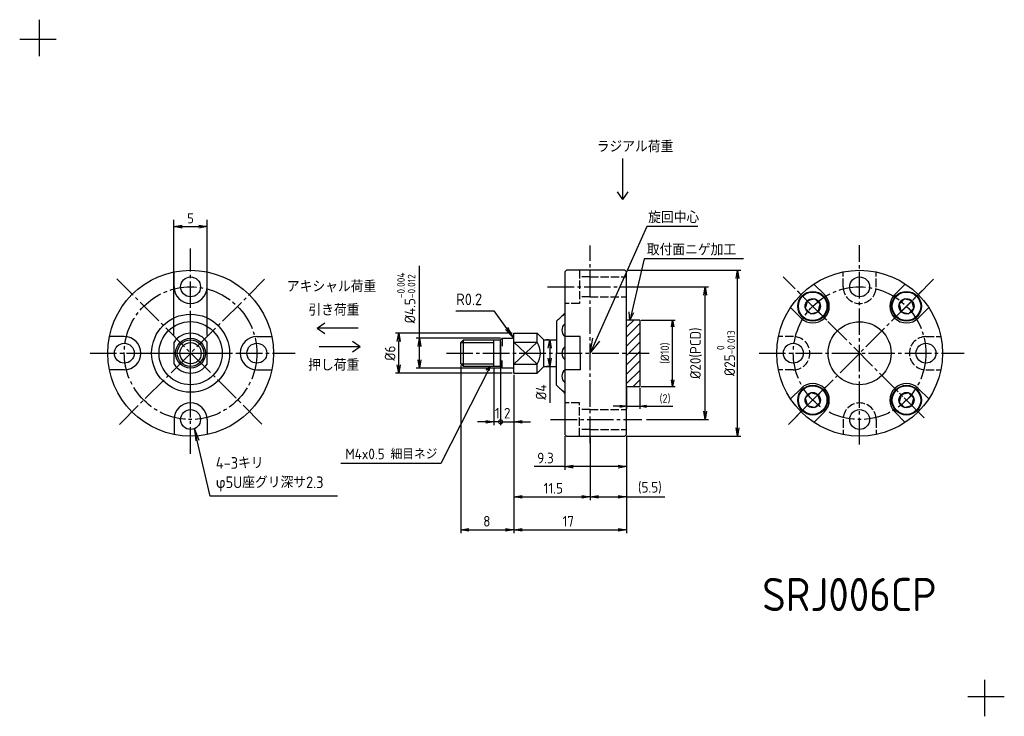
# Model space of a CAD drawing. Header units: millimetres. Extents: x 0 to 148, y 0 to 105.
import ezdxf
from ezdxf.enums import TextEntityAlignment as Align

# ---------------------------------------------------------------- set-up
doc = ezdxf.new("R2010")
doc.units = ezdxf.units.MM
doc.header["$LTSCALE"] = 2
for name, pattern in [('Amconstr', [9999, 9999, 0]), ('GEN3A', [3.125, 2.5, -0.625]), ('GEN7', [13.75, 10, -1.25, 1.25, -1.25])]:
    doc.linetypes.add(name, pattern=pattern)
for name, color, linetype in [('0N', 7, 'Continuous'), ('3A', 6, 'GEN3A'), ('4', 3, 'Continuous'), ('5', 3, 'Continuous'), ('6', 2, 'Continuous'), ('7', 4, 'GEN7')]:
    doc.layers.add(name, color=color, linetype=linetype)
for name, color, linetype, lineweight in [('AM_5', 3, 'Continuous', 25), ('AM_8', 1, 'Continuous', 25), ('AM_CL', 1, 'Amconstr', 25)]:
    doc.layers.add(name, color=color, linetype=linetype, lineweight=lineweight)
doc.styles.add('ACISOTS', font='isocp.shx', dxfattribs={"bigfont": 'extfont.shx'})
doc.styles.get("Standard").update_dxf_attribs({"font": 'ISOCP.SHX', "bigfont": 'EXTFONT.SHX'})
doc.dimstyles.new('AM_ISO$0', dxfattribs={"dimtxt": 3.5, "dimasz": 2.5, "dimexe": 1, "dimexo": 1, "dimgap": 1.5, "dimtad": 1, "dimdsep": 46, "dimtxsty": 'STANDARD', "dimcen": 0, "dimclrd": 256, "dimclre": 256, "dimclrt": 2, "dimadec": 0, "dimazin": 2, "dimtp": 0.1, "dimtm": 0.1, "dimtfac": 0.71, "dimtdec": 3, "dimtmove": 0, "dimatfit": 3, "dimfxl": 1, "dimlwd": -1, "dimlwe": -1, "dimarcsym": 0})
doc.dimstyles.new('GEN-ISO$0', dxfattribs={"dimtxt": 3.2, "dimasz": 2.5, "dimexe": 1, "dimexo": 0.5, "dimgap": 1, "dimtad": 1, "dimdsep": 46, "dimtxsty": 'STANDARD', "dimblk1": 'OPEN', "dimblk2": 'OPEN', "dimsah": 1, "dimcen": 0, "dimclrd": 256, "dimclre": 256, "dimclrt": 2, "dimadec": 0, "dimazin": 0, "dimtp": 0.1, "dimtm": 0.1, "dimtfac": 0.71, "dimtdec": 3, "dimtmove": 0, "dimatfit": 3, "dimldrblk": 'OPEN', "dimfxl": 1, "dimtzin": 0, "dimarcsym": 0})
pattern_1 = [(45, (-159.0809, 119.1441), (-0.7071068, 0.7071068), [])]

# ---------------------------------------------------------------- blocks, each defined once
blk = doc.blocks.new('_OPEN')
at = {"color": 0, "linetype": 'ByBlock'}
for p, q in [((-1, 0.17), (0, 0)), ((0, 0), (-1, -0.17)), ((0, 0), (-1, 0))]:
    blk.add_line(p, q, dxfattribs=at)
blk = doc.blocks.new('*D32')
at = {"layer": '5', "lineweight": -2, "transparency": 16777216}
for p, q in [((94.06, 64.73), (103.87, 64.73)), ((103.37, 45.98), (103.37, 63.48)), ((94.52, 44.73), (103.87, 44.73))]:
    blk.add_line(p, q, dxfattribs=at)
at = {"layer": 'DEFPOINTS', "color": 0, "transparency": 16777216}
for p in [(93.81, 64.73), (103.37, 64.73), (94.27, 44.73)]:
    blk.add_point(p, dxfattribs=at)
at = {"layer": '5', "lineweight": -2, "transparency": 16777216, "xscale": 1.25, "yscale": 1.25, "zscale": 1.25}
for p, rotation in [((103.37, 64.73), 90), ((103.37, 44.73), 270)]:
    blk.add_blockref('_OPEN', p, dxfattribs=dict(at, rotation=rotation))
at = {"layer": '5', "color": 2, "transparency": 16777216, "insert": (101.99, 54.73), "char_height": 1.6, "attachment_point": 5, "rotation": 90}
blk.add_mtext('%%c20(PCD)', dxfattribs=at)
blk = doc.blocks.new('*D33')
at = {"layer": '5', "lineweight": -2, "transparency": 16777216}
for p, q in [((91.78, 67.23), (108.77, 67.23)), ((108.27, 43.48), (108.27, 65.98)), ((91.53, 42.23), (108.77, 42.23))]:
    blk.add_line(p, q, dxfattribs=at)
at = {"layer": 'DEFPOINTS', "color": 0, "transparency": 16777216}
for p in [(91.53, 67.23), (108.27, 67.23), (91.28, 42.23)]:
    blk.add_point(p, dxfattribs=at)
at = {"layer": '5', "lineweight": -2, "transparency": 16777216, "xscale": 1.25, "yscale": 1.25, "zscale": 1.25}
for p, rotation in [((108.27, 67.23), 90), ((108.27, 42.23), 270)]:
    blk.add_blockref('_OPEN', p, dxfattribs=dict(at, rotation=rotation))
at = {"layer": '5', "color": 2, "transparency": 16777216, "insert": (106.51, 54.73), "char_height": 1.6, "attachment_point": 5, "rotation": 90}
blk.add_mtext('%%C25{}{\\H0.71x;\\C3;\\S 0^ -0.013;}', dxfattribs=at)
blk = doc.blocks.new('*D34')
at = {"layer": '5', "lineweight": -2, "transparency": 16777216}
for p, q in [((66.51, 52.9), (66.51, 27.6)), ((74.53, 51.48), (74.53, 27.6)), ((67.76, 28.1), (73.28, 28.1))]:
    blk.add_line(p, q, dxfattribs=at)
at = {"layer": 'DEFPOINTS', "color": 0, "transparency": 16777216}
for p in [(66.51, 53.15), (74.53, 51.73), (74.53, 28.1)]:
    blk.add_point(p, dxfattribs=at)
at = {"layer": '5', "lineweight": -2, "transparency": 16777216, "xscale": 1.25, "yscale": 1.25, "zscale": 1.25, "rotation": 180}
blk.add_blockref('_OPEN', (66.51, 28.1), dxfattribs=at)
at = {"layer": '5', "lineweight": -2, "transparency": 16777216, "xscale": 1.25, "yscale": 1.25, "zscale": 1.25}
blk.add_blockref('_OPEN', (74.53, 28.1), dxfattribs=at)
at = {"layer": '5', "color": 2, "transparency": 16777216, "insert": (70.45, 29.4), "char_height": 1.6, "attachment_point": 5}
blk.add_mtext('8', dxfattribs=at)
blk = doc.blocks.new('*D35')
at = {"layer": '5', "lineweight": -2, "transparency": 16777216}
for p, q in [((74.53, 51.48), (74.53, 27.6)), ((91.53, 42.23), (91.53, 27.6)), ((75.78, 28.1), (90.28, 28.1))]:
    blk.add_line(p, q, dxfattribs=at)
at = {"layer": 'DEFPOINTS', "color": 0, "transparency": 16777216}
for p in [(74.53, 51.73), (91.53, 42.48), (91.53, 28.1)]:
    blk.add_point(p, dxfattribs=at)
at = {"layer": '5', "lineweight": -2, "transparency": 16777216, "xscale": 1.25, "yscale": 1.25, "zscale": 1.25, "rotation": 180}
blk.add_blockref('_OPEN', (74.53, 28.1), dxfattribs=at)
at = {"layer": '5', "lineweight": -2, "transparency": 16777216, "xscale": 1.25, "yscale": 1.25, "zscale": 1.25}
blk.add_blockref('_OPEN', (91.53, 28.1), dxfattribs=at)
at = {"layer": '5', "color": 2, "transparency": 16777216, "insert": (82.73, 29.4), "char_height": 1.6, "attachment_point": 5}
blk.add_mtext('17', dxfattribs=at)
blk = doc.blocks.new('*D36')
at = {"layer": '5', "lineweight": -2, "transparency": 16777216}
for p, q in [((91.53, 42.23), (91.53, 32.57)), ((86.03, 40.92), (86.03, 32.57)), ((87.28, 33.07), (90.28, 33.07)), ((91.53, 33.07), (97.3, 33.07))]:
    blk.add_line(p, q, dxfattribs=at)
at = {"layer": 'DEFPOINTS', "color": 0, "transparency": 16777216}
for p in [(91.53, 42.48), (86.03, 41.17), (91.53, 33.07)]:
    blk.add_point(p, dxfattribs=at)
at = {"layer": '5', "lineweight": -2, "transparency": 16777216, "xscale": 1.25, "yscale": 1.25, "zscale": 1.25, "rotation": 180}
blk.add_blockref('_OPEN', (86.03, 33.07), dxfattribs=at)
at = {"layer": '5', "lineweight": -2, "transparency": 16777216, "xscale": 1.25, "yscale": 1.25, "zscale": 1.25}
blk.add_blockref('_OPEN', (91.53, 33.07), dxfattribs=at)
at = {"layer": '5', "color": 2, "transparency": 16777216, "insert": (95.04, 34.45), "char_height": 1.6, "attachment_point": 5}
blk.add_mtext('(5.5)', dxfattribs=at)
blk = doc.blocks.new('*D37')
at = {"layer": '5', "lineweight": -2, "transparency": 16777216}
for p, q in [((60.29, 56.98), (60.29, 67.9)), ((72.53, 56.98), (59.79, 56.98)), ((60.29, 53.73), (60.29, 55.73)), ((72.53, 52.48), (59.79, 52.48))]:
    blk.add_line(p, q, dxfattribs=at)
at = {"layer": 'DEFPOINTS', "color": 0, "transparency": 16777216}
for p in [(60.29, 56.98), (72.78, 56.98), (72.78, 52.48)]:
    blk.add_point(p, dxfattribs=at)
at = {"layer": '5', "lineweight": -2, "transparency": 16777216, "xscale": 1.25, "yscale": 1.25, "zscale": 1.25}
for p, rotation in [((60.29, 56.98), 90), ((60.29, 52.48), 270)]:
    blk.add_blockref('_OPEN', p, dxfattribs=dict(at, rotation=rotation))
at = {"layer": '5', "color": 2, "transparency": 16777216, "insert": (58.3, 63.06), "char_height": 1.6, "attachment_point": 5, "rotation": 90}
blk.add_mtext('%%C4.5{}{\\H0.71x;\\C3;\\S-0.004^ -0.012;}', dxfattribs=at)
blk = doc.blocks.new('_DotSmall')
at = {"color": 0, "linetype": 'ByBlock', "const_width": 0.5}
blk.add_lwpolyline([(-0.0625, 0, 1), (0.0625, 0, 1)], format="xyb", close=True, dxfattribs=at)
blk = doc.blocks.new('*D38')
at = {"layer": '5', "lineweight": -2, "transparency": 16777216}
for p, q in [((72.53, 56.48), (72.53, 43.89)), ((74.53, 51.48), (74.53, 43.89)), ((72.53, 44.39), (71.28, 44.39)), ((72.53, 44.39), (74.53, 44.39)), ((75.78, 44.39), (77.03, 44.39))]:
    blk.add_line(p, q, dxfattribs=at)
at = {"layer": 'DEFPOINTS', "color": 0, "transparency": 16777216}
for p in [(72.53, 56.73), (74.53, 51.73), (74.53, 44.39)]:
    blk.add_point(p, dxfattribs=at)
at = {"layer": '5', "lineweight": -2, "transparency": 16777216, "xscale": 1.25, "yscale": 1.25, "zscale": 1.25}
blk.add_blockref('_DotSmall', (72.53, 44.39), dxfattribs=at)
at = {"layer": '5', "lineweight": -2, "transparency": 16777216, "xscale": 1.25, "yscale": 1.25, "zscale": 1.25, "rotation": 180}
blk.add_blockref('_OPEN', (74.53, 44.39), dxfattribs=at)
at = {"layer": '5', "color": 2, "transparency": 16777216, "insert": (73.53, 45.69), "char_height": 1.6, "attachment_point": 5}
blk.add_mtext('2', dxfattribs=at)
blk = doc.blocks.new('*D39')
at = {"layer": '5', "lineweight": -2, "transparency": 16777216}
for p, q in [((91.53, 49.53), (91.53, 46.33)), ((93.53, 49.53), (93.53, 46.33)), ((90.53, 46.73), (89.53, 46.73)), ((91.53, 46.73), (93.53, 46.73)), ((94.53, 46.73), (98.5, 46.73))]:
    blk.add_line(p, q, dxfattribs=at)
at = {"layer": 'DEFPOINTS', "color": 0, "transparency": 16777216}
for p in [(91.53, 49.73), (93.53, 49.73), (93.53, 46.73)]:
    blk.add_point(p, dxfattribs=at)
at = {"layer": '5', "lineweight": -2, "transparency": 16777216}
blk.add_blockref('_OPEN', (91.53, 46.73), dxfattribs=at)
at = {"layer": '5', "lineweight": -2, "transparency": 16777216, "rotation": 180}
blk.add_blockref('_OPEN', (93.53, 46.73), dxfattribs=at)
at = {"layer": '5', "color": 2, "transparency": 16777216, "insert": (97.33, 47.84), "char_height": 1.28, "attachment_point": 5}
blk.add_mtext('(2)', dxfattribs=at)
blk = doc.blocks.new('*D40')
at = {"layer": '5', "lineweight": -2, "transparency": 16777216}
for p, q in [((93.71, 59.73), (98.87, 59.73)), ((98.47, 50.73), (98.47, 58.73)), ((93.74, 49.73), (98.87, 49.73))]:
    blk.add_line(p, q, dxfattribs=at)
at = {"layer": 'DEFPOINTS', "color": 0, "transparency": 16777216}
for p in [(93.51, 59.73), (98.47, 59.73), (93.54, 49.73)]:
    blk.add_point(p, dxfattribs=at)
at = {"layer": '5', "lineweight": -2, "transparency": 16777216}
for p, rotation in [((98.47, 59.73), 90), ((98.47, 49.73), 270)]:
    blk.add_blockref('_OPEN', p, dxfattribs=dict(at, rotation=rotation))
at = {"layer": '5', "color": 2, "transparency": 16777216, "insert": (97.37, 54.73), "char_height": 1.28, "attachment_point": 5, "rotation": 90}
blk.add_mtext('(%%c10)', dxfattribs=at)
blk = doc.blocks.new('*D44')
at = {"layer": '5', "lineweight": -2, "transparency": 16777216}
for p, q in [((79.74, 56.73), (79.44, 56.73)), ((79.94, 55.48), (79.94, 53.98)), ((79.74, 52.73), (79.44, 52.73)), ((79.94, 52.73), (79.94, 47.24))]:
    blk.add_line(p, q, dxfattribs=at)
at = {"layer": 'DEFPOINTS', "color": 0, "transparency": 16777216}
for p in [(79.94, 56.73), (79.99, 56.73), (79.99, 52.73)]:
    blk.add_point(p, dxfattribs=at)
at = {"layer": '5', "lineweight": -2, "transparency": 16777216, "xscale": 1.25, "yscale": 1.25, "zscale": 1.25}
for p, rotation in [((79.94, 56.73), 90), ((79.94, 52.73), 270)]:
    blk.add_blockref('_OPEN', p, dxfattribs=dict(at, rotation=rotation))
at = {"layer": '5', "color": 2, "transparency": 16777216, "insert": (78.64, 48.86), "char_height": 1.6, "attachment_point": 5, "rotation": 90}
blk.add_mtext('%%c4', dxfattribs=at)
blk = doc.blocks.new('*D45')
at = {"layer": '5', "lineweight": -2, "transparency": 16777216}
for p, q in [((71.53, 52.48), (71.53, 43.89)), ((72.53, 52.48), (72.53, 43.89)), ((70.28, 44.39), (69.03, 44.39)), ((72.53, 44.39), (71.53, 44.39)), ((72.53, 44.39), (73.78, 44.39))]:
    blk.add_line(p, q, dxfattribs=at)
at = {"layer": 'DEFPOINTS', "color": 0, "transparency": 16777216}
for p in [(71.53, 52.73), (72.53, 52.73), (71.53, 44.39)]:
    blk.add_point(p, dxfattribs=at)
at = {"layer": '5', "lineweight": -2, "transparency": 16777216, "xscale": 1.25, "yscale": 1.25, "zscale": 1.25}
blk.add_blockref('_OPEN', (71.53, 44.39), dxfattribs=at)
at = {"layer": '5', "lineweight": -2, "transparency": 16777216, "xscale": 1.25, "yscale": 1.25, "zscale": 1.25, "rotation": 180}
blk.add_blockref('_DotSmall', (72.53, 44.39), dxfattribs=at)
at = {"layer": '5', "color": 2, "transparency": 16777216, "insert": (72.03, 45.69), "char_height": 1.6, "attachment_point": 5}
blk.add_mtext('1', dxfattribs=at)
blk = doc.blocks.new('*D41')
at = {"layer": '5', "lineweight": -2, "transparency": 16777216}
for p, q in [((74.28, 57.73), (56.66, 57.73)), ((57.16, 52.98), (57.16, 56.48)), ((74.28, 51.73), (56.66, 51.73))]:
    blk.add_line(p, q, dxfattribs=at)
at = {"layer": 'DEFPOINTS', "color": 0, "transparency": 16777216}
for p in [(57.16, 57.73), (74.53, 57.73), (74.53, 51.73)]:
    blk.add_point(p, dxfattribs=at)
at = {"layer": '5', "lineweight": -2, "transparency": 16777216, "xscale": 1.25, "yscale": 1.25, "zscale": 1.25}
for p, rotation in [((57.16, 57.73), 90), ((57.16, 51.73), 270)]:
    blk.add_blockref('_OPEN', p, dxfattribs=dict(at, rotation=rotation))
at = {"layer": '5', "color": 2, "transparency": 16777216, "insert": (55.86, 54.73), "char_height": 1.6, "attachment_point": 5, "rotation": 90}
blk.add_mtext('%%C6', dxfattribs=at)
blk = doc.blocks.new('*U6')
at = {"layer": '0N'}
for p, q in [((-0.58, 1), (-1.15, 0)), ((-1.15, 0), (-0.58, -1)), ((0.58, 1), (-0.58, 1)), ((1.15, 0), (0.58, 1)), ((0.58, -1), (1.15, 0)), ((-0.58, -1), (0.58, -1))]:
    blk.add_line(p, q, dxfattribs=at)
for radius in [2.25, 2.15, 1.15]:
    blk.add_circle((0, 0), radius, dxfattribs=at)
blk = doc.blocks.new('*D42')
at = {"layer": '5', "lineweight": -2, "transparency": 16777216}
for p, q in [((74.53, 51.48), (74.53, 32.57)), ((86.03, 41.98), (86.03, 32.57)), ((75.78, 33.07), (84.78, 33.07))]:
    blk.add_line(p, q, dxfattribs=at)
at = {"layer": 'DEFPOINTS', "color": 0, "transparency": 16777216}
for p in [(74.53, 51.73), (86.03, 42.23), (86.03, 33.07)]:
    blk.add_point(p, dxfattribs=at)
at = {"layer": '5', "lineweight": -2, "transparency": 16777216, "xscale": 1.25, "yscale": 1.25, "zscale": 1.25, "rotation": 180}
blk.add_blockref('_OPEN', (74.53, 33.07), dxfattribs=at)
at = {"layer": '5', "lineweight": -2, "transparency": 16777216, "xscale": 1.25, "yscale": 1.25, "zscale": 1.25}
blk.add_blockref('_OPEN', (86.03, 33.07), dxfattribs=at)
at = {"layer": '5', "color": 2, "transparency": 16777216, "insert": (80.48, 34.37), "char_height": 1.6, "attachment_point": 5}
blk.add_mtext('11.5', dxfattribs=at)
blk = doc.blocks.new('*D46')
at = {"layer": '5', "transparency": 16777216}
for p, q in [((23.27, 57.39), (23.27, 74.81)), ((28.27, 57.39), (28.27, 74.81)), ((24.52, 73.81), (27.02, 73.81))]:
    blk.add_line(p, q, dxfattribs=at)
at = {"layer": 'DEFPOINTS', "color": 0, "transparency": 16777216}
for p in [(28.27, 73.81), (23.27, 56.39), (28.27, 56.39)]:
    blk.add_point(p, dxfattribs=at)
at = {"layer": '5', "transparency": 16777216, "xscale": 1.25, "yscale": 1.25, "zscale": 1.25, "rotation": 180}
blk.add_blockref('_OPEN', (23.27, 73.81), dxfattribs=at)
at = {"layer": '5', "transparency": 16777216, "xscale": 1.25, "yscale": 1.25, "zscale": 1.25}
blk.add_blockref('_OPEN', (28.27, 73.81), dxfattribs=at)
at = {"layer": '5', "color": 2, "transparency": 16777216, "insert": (25.77, 75.06), "char_height": 1.5, "attachment_point": 5}
blk.add_mtext('5', dxfattribs=at)
blk = doc.blocks.new('*S7')
at = {"layer": 'AM_5', "color": 3}
for p, q in [((65.78, 61.1), (71.49, 61.1)), ((71.49, 61.1), (73.44, 58.46))]:
    blk.add_line(p, q, dxfattribs=at)
at = {"layer": 'AM_5', "color": 3, "linetype": 'Continuous'}
for p, q in [((73.26, 58.32), (74.49, 57.05)), ((73.44, 58.46), (74.49, 57.05)), ((74.49, 57.05), (73.63, 58.59))]:
    blk.add_line(p, q, dxfattribs=at)
at = {"layer": 'AM_5', "color": 2, "insert": (69.74, 61.97), "char_height": 1.75, "attachment_point": 9, "style": 'ACISOTS'}
blk.add_mtext('R0.2', dxfattribs=at)
blk = doc.blocks.new('*D43')
at = {"layer": '5', "lineweight": -2, "transparency": 16777216}
for p, q in [((82.23, 42.23), (82.23, 37.13)), ((91.53, 42.23), (91.53, 37.13)), ((82.23, 37.63), (77.61, 37.63)), ((90.28, 37.63), (83.48, 37.63))]:
    blk.add_line(p, q, dxfattribs=at)
at = {"layer": 'DEFPOINTS', "color": 0, "transparency": 16777216}
for p in [(82.23, 42.48), (91.53, 42.48), (91.53, 37.63)]:
    blk.add_point(p, dxfattribs=at)
at = {"layer": '5', "lineweight": -2, "transparency": 16777216, "xscale": 1.25, "yscale": 1.25, "zscale": 1.25, "rotation": 180}
blk.add_blockref('_OPEN', (82.23, 37.63), dxfattribs=at)
at = {"layer": '5', "lineweight": -2, "transparency": 16777216, "xscale": 1.25, "yscale": 1.25, "zscale": 1.25}
blk.add_blockref('_OPEN', (91.53, 37.63), dxfattribs=at)
at = {"layer": '5', "color": 2, "transparency": 16777216, "insert": (79.3, 38.93), "char_height": 1.6, "attachment_point": 5}
blk.add_mtext('9.3', dxfattribs=at)

msp = doc.modelspace()

# ---------------------------------------------------------------- hatches: boundary and pattern name
at = {"layer": 'AM_8'}
h = msp.add_hatch(dxfattribs=at)
h.set_pattern_fill('_U', color=256, angle=45, style=0, pattern_type=0)
h.set_pattern_definition(pattern_1)
h.paths.add_polyline_path([(91.532, 59.729), (91.532, 54.729), (93.532, 54.729), (93.532, 59.729)])
h = msp.add_hatch(dxfattribs=at)
h.set_pattern_fill('_U', color=256, angle=45, style=0, pattern_type=0)
h.set_pattern_definition(pattern_1)
h.paths.add_polyline_path([(91.532, 54.729), (91.532, 49.729), (93.532, 49.729), (93.532, 54.729)])

# ---------------------------------------------------------------- linework, layer by layer
for p, q in [((23.274, 64.729), (23.274, 66.977)), ((28.274, 64.729), (28.274, 66.977)), ((82.232, 64.729), (82.232, 54.729)), ((121.375, 63.568), (119.786, 65.157)), ((131.982, 63.568), (133.571, 65.157)), ((117.84, 60.033), (116.25, 61.622)), ((135.517, 60.033), (137.107, 61.622)), ((80.946, 59.539), (80.946, 54.729)), ((15.774, 57.229), (13.526, 57.229)), ((35.774, 57.229), (38.021, 57.229)), ((71.532, 52.729), (71.532, 56.729)), ((72.532, 56.729), (72.782, 56.979)), ((72.532, 52.729), (72.532, 56.729)), ((72.782, 56.979), (74.332, 56.979)), ((74.532, 57.729), (78.032, 57.729)), ((74.532, 51.729), (74.532, 57.729)), ((79.032, 56.729), (78.032, 57.729)), ((78.032, 56.388), (78.032, 57.729)), ((79.032, 56.729), (80.946, 56.729)), ((79.032, 52.729), (79.032, 56.729)), ((84.532, 57.229), (82.232, 57.229)), ((84.532, 54.729), (84.532, 57.229)), ((23.274, 53.071), (23.274, 56.388)), ((23.274, 53.071), (23.274, 56.388)), ((28.274, 53.071), (28.274, 56.388)), ((28.274, 53.071), (28.274, 56.388)), ((74.532, 56.388), (78.032, 56.388)), ((80.946, 49.92), (80.946, 54.729)), ((84.532, 54.729), (84.532, 52.229)), ((15.774, 52.229), (13.526, 52.229)), ((35.774, 52.229), (38.021, 52.229)), ((72.782, 52.479), (72.532, 52.729)), ((74.332, 52.479), (72.782, 52.479)), ((74.532, 53.071), (78.032, 53.071)), ((78.032, 51.729), (78.032, 53.071)), ((79.032, 52.729), (78.032, 51.729)), ((79.032, 52.729), (80.946, 52.729)), ((84.532, 52.229), (82.232, 52.229)), ((74.532, 51.729), (78.032, 51.729)), ((117.84, 49.426), (116.25, 47.837)), ((135.517, 49.426), (137.107, 47.837)), ((23.274, 44.729), (23.274, 42.482)), ((28.274, 44.729), (28.274, 42.482)), ((121.375, 45.891), (119.786, 44.301)), ((131.982, 45.891), (133.571, 44.301))]:
    msp.add_line(p, q)
for points in [[(82.232, 54.729), (82.232, 42.479), (82.482, 42.229), (91.282, 42.229), (91.532, 42.479), (91.532, 50.171), (91.532, 59.288), (91.532, 66.979), (91.282, 67.229), (82.482, 67.229), (82.232, 66.979), (82.232, 64.729)], [(72.532, 52.729), (66.932, 52.729), (66.532, 53.129), (66.532, 56.329), (66.932, 56.729), (72.532, 56.729)]]:
    msp.add_lwpolyline(points)
for centre, radius in [((25.774, 54.729), 12.5), ((126.679, 54.729), 12.5), ((25.774, 64.729), 1.5), ((126.679, 64.729), 1.5), ((25.774, 54.729), 5.879), ((25.774, 54.729), 4.763), ((25.774, 54.729), 4.763), ((126.679, 54.729), 4.75), ((25.774, 54.729), 2.25), ((25.774, 54.729), 2.25), ((25.774, 54.729), 2), ((25.774, 54.729), 2), ((15.774, 54.729), 1.5), ((35.774, 54.729), 1.5), ((116.679, 54.729), 1.5), ((136.679, 54.729), 1.5), ((25.774, 44.729), 1.5), ((126.679, 44.729), 1.5)]:
    msp.add_circle(centre, radius)
for centre, radius, start, end in [((25.774, 64.729), 2.5, 180, 0), ((119.607, 61.8), 2.5, 225, 45), ((133.75, 61.8), 2.5, 135, 315), ((86.032, 54.729), 7, 122.87835, 136.6), ((15.774, 54.729), 2.5, 270, 90), ((25.774, 54.729), 3, 33.55731, 146.44269), ((25.774, 54.729), 3, 33.55731, 146.44269), ((35.774, 54.729), 2.5, 90, 270), ((74.332, 57.179), 0.2, 270, 360), ((75.532, 54.729), 3, 326.44079, 33.55921), ((25.774, 54.729), 3, 213.55731, 326.44269), ((25.774, 54.729), 3, 213.55731, 326.44269), ((74.332, 52.279), 0.2, 0, 90), ((86.032, 54.729), 7, 223.4, 237.12165), ((119.607, 47.658), 2.5, 315, 135), ((133.75, 47.658), 2.5, 45, 225), ((25.774, 44.729), 2.5, 360, 180)]:
    msp.add_arc(centre, radius, start, end)
at = {"layer": '3A', "ltscale": 0.25}
for p, q in [((84.432, 67.229), (84.432, 62.229)), ((124.179, 64.729), (124.179, 66.977)), ((129.179, 64.729), (129.179, 66.977)), ((86.032, 66.229), (84.457, 66.229)), ((86.032, 66.229), (91.532, 66.229)), ((86.032, 63.229), (84.457, 63.229)), ((86.005, 63.233), (91.532, 63.233)), ((84.432, 62.229), (82.232, 62.229)), ((116.679, 57.229), (114.431, 57.229)), ((136.679, 57.229), (138.926, 57.229)), ((116.679, 52.229), (114.431, 52.229)), ((136.679, 52.229), (138.926, 52.229)), ((84.432, 47.229), (82.232, 47.229)), ((84.432, 42.229), (84.432, 47.229)), ((86.032, 46.229), (84.457, 46.229)), ((86.005, 46.226), (91.532, 46.226)), ((124.179, 44.729), (124.179, 42.482)), ((129.179, 44.729), (129.179, 42.482)), ((86.032, 43.229), (84.457, 43.229)), ((86.032, 43.229), (91.532, 43.229))]:
    msp.add_line(p, q, dxfattribs=at)
for centre, start, end in [((126.679, 64.729), 180, 0), ((116.679, 54.729), 270, 90), ((136.679, 54.729), 90, 270), ((126.679, 44.729), 360, 180)]:
    msp.add_arc(centre, 2.5, start, end, dxfattribs=at)
at = {"layer": '4'}
for p, q in [((92.009, 59.638), (91.934, 60.977)), ((92.009, 59.638), (92.64, 60.871)), ((66.932, 52.729), (66.932, 56.729)), ((72.782, 56.979), (72.782, 55.783)), ((86.029, 54.729), (86.425, 57.019)), ((86.029, 54.729), (87.475, 56.548)), ((66.532, 56.348), (71.532, 56.348)), ((74.532, 53.071), (78.032, 56.388)), ((78.032, 53.071), (74.532, 56.388)), ((72.782, 52.479), (72.782, 53.616)), ((86.032, 54.729), (86.032, 54.774)), ((66.532, 53.148), (71.532, 53.148)), ((26.377, 43.279), (27, 41.628)), ((26.377, 43.279), (26.551, 41.523))]:
    msp.add_line(p, q, dxfattribs=at)
msp.add_circle((25.774, 54.729), 1.6, dxfattribs=at)
msp.add_circle((25.774, 54.729), 1.6, dxfattribs=at)
for centre, start, end in [((82.957, 59.827), 127.52103, 152.13976), ((82.957, 58.205), 127.52103, 232.47897), ((82.957, 54.729), 127.52103, 232.47897), ((82.957, 51.253), 127.52103, 232.47897), ((82.957, 49.632), 207.86024, 232.47897)]:
    msp.add_arc(centre, 1.19, start, end, dxfattribs=at)
at = {"layer": '5'}
for p, q in [((94.587, 73.809), (86.029, 54.729)), ((94.192, 68.972), (92.009, 59.638))]:
    msp.add_line(p, q, dxfattribs=at)
at = {"layer": '5', "color": 3}
for p, q in [((102.289, 73.809), (94.587, 73.809)), ((109.19, 68.972), (94.192, 68.972)), ((28.742, 33.169), (26.377, 43.279)), ((47.956, 33.169), (28.742, 33.169))]:
    msp.add_line(p, q, dxfattribs=at)
at = {"layer": '5'}
msp.add_lwpolyline([(70.799, 52.082), (70.966, 52.729), (70.372, 52.233), (70.966, 52.729), (63.517, 38.126), (48.439, 38.126)], dxfattribs=at)
at = {"layer": '7'}
for p, q in [((90.971, 77.891), (90.971, 84.096)), ((90.971, 77.891), (90.172, 79.077)), ((90.971, 77.891), (91.769, 79.077)), ((44.847, 58.521), (46.033, 59.319)), ((51.052, 58.521), (44.847, 58.521)), ((44.847, 58.521), (46.033, 57.723)), ((51.358, 55.675), (50.172, 56.473)), ((51.358, 55.675), (45.153, 55.675)), ((51.358, 55.675), (50.172, 54.877))]:
    msp.add_line(p, q, dxfattribs=at)
at = {"layer": '7', "ltscale": 0.2}
for p, q in [((25.774, 39.561), (25.774, 70.499)), ((86.032, 41.169), (86.032, 70.947)), ((126.679, 40.986), (126.679, 71.038)), ((36.543, 44.047), (14.666, 65.923)), ((15.048, 44.003), (36.924, 65.88)), ((136.397, 45.011), (115.146, 66.261)), ((115.953, 44.003), (137.829, 65.88)), ((79.623, 64.729), (94.27, 64.729)), ((121.712, 59.695), (117.29, 64.117)), ((131.687, 59.738), (136.109, 64.16)), ((25.774, 48.445), (25.774, 61.1)), ((10.605, 54.729), (41.543, 54.729)), ((19.666, 54.729), (32.098, 54.729)), ((64.354, 54.729), (94.955, 54.729)), ((111.51, 54.729), (142.448, 54.729)), ((117.118, 45.169), (121.586, 49.637)), ((136.235, 45.173), (131.953, 49.455)), ((80.072, 44.729), (93.814, 44.729))]:
    msp.add_line(p, q, dxfattribs=at)
for centre in [(25.774, 54.729), (126.679, 54.729)]:
    msp.add_circle(centre, 10, dxfattribs=at)
at = {"layer": 'AM_CL'}
for p, q in [((3, 99.5), (3, 105)), ((5.5, 102), (0, 102)), ((93.532, 59.729), (91.532, 59.729)), ((93.532, 59.729), (93.532, 49.712)), ((91.532, 49.729), (93.532, 49.729)), ((145.5, 5.5), (145.5, 0)), ((143, 3), (148.5, 3))]:
    msp.add_line(p, q, dxfattribs=at)
at = {"layer": 'DEFPOINTS', "color": 0, "linetype": 'ByBlock'}
for p in [(79.476, 56.729), (80.425, 56.729), (80.425, 52.729)]:
    msp.add_point(p, dxfattribs=at)

# ---------------------------------------------------------------- block references
at = {"layer": '0N'}
for p, rotation in [((119.607, 61.8), 135.0000000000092), ((133.75, 61.8), 44.99999999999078), ((119.607, 47.658), 224.9999999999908), ((133.75, 47.658), 315.0000000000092)]:
    msp.add_blockref('*U6', p, dxfattribs=dict(at, rotation=rotation))
at = {"layer": 'AM_5'}
msp.add_blockref('*S7', (0, 0), dxfattribs=at)

# ---------------------------------------------------------------- texts
at = {"layer": '5', "color": 2, "char_height": 1.75, "attachment_point": 7, "style": 'ACISOTS'}
for s, insert in [('旋回中心', (94.79, 74.336)), ('取付面ニゲ加工', (94.583, 69.464)), ('4-3キリ\\Pφ5U座グリ深サ2.3', (29.578, 33.871))]:
    msp.add_mtext(s, dxfattribs=dict(at, insert=insert))
at = {"layer": '6'}
for s, height, p in [('M4x0.5 細目ネジ', 1.6, (56.06, 38.746)), ('SRJ006CP', 5, (125.141, 15.856))]:
    msp.add_text(s, height=height, dxfattribs=at).set_placement(p, align=Align.CENTER)
at = {"layer": '7', "char_height": 1.75, "attachment_point": 7, "style": 'ACISOTS'}
for s, insert in [('ラジアル荷重', (87.027, 85.008)), ('アキシャル荷重', (40.295, 63.901)), ('引き荷重', (43.547, 60.376)), ('押し荷重', (43.511, 52.071))]:
    msp.add_mtext(s, dxfattribs=dict(at, insert=insert))

# ---------------------------------------------------------------- dimensions: what is measured, and where the dimension line sits
at = {"layer": '5'}
dim = msp.add_linear_dim(base=(28.274, 73.809), p1=(23.274, 56.388), p2=(28.274, 56.388), dimstyle='AM_ISO$0', override={"dimtxt": 1.5, "dimasz": 1.25, "dimgap": 0.5, "dimblk1": 'OPEN', "dimblk2": 'OPEN', "dimsah": 1, "dimtp": -0.05, "dimtm": 0.2}, dxfattribs=at)
dim.commit()
dim.dimension.update_dxf_attribs({"geometry": '*D46', "text_midpoint": (25.774, 75.059)})
for base, p1, p2, text, override, picture, middle in [((60.286, 56.979), (72.782, 52.479), (72.782, 56.979), '%%C4.5{}{\\H0.71x;\\C3;\\S-0.004^ -0.012;}', {"dimscale": 0.5, "dimgap": 1.5, "dimtp": -0.004, "dimtm": 0.012, "dimtdec": 3, "dimtzin": 0}, '*D37', (60.286, 63.064)), ((103.365, 64.729), (94.27, 44.729), (93.814, 64.729), '%%c20(PCD)', {"dimscale": 0.5}, '*D32', (103.365, 54.729)), ((98.471, 59.729), (93.538, 49.729), (93.513, 59.729), '(%%c<>)', {"dimscale": 0.4, "dimlfac": 1}, '*D40', (98.471, 54.729)), ((57.158, 57.729), (74.532, 51.729), (74.532, 57.729), '%%C<>', {"dimscale": 0.5}, '*D41', (57.158, 54.729)), ((79.944, 56.729), (79.989, 52.729), (79.989, 56.729), '%%c<>', {"dimscale": 0.5}, '*D44', (79.944, 48.86))]:
    dim = msp.add_linear_dim(base=base, p1=p1, p2=p2, angle=90, text=text, dimstyle='GEN-ISO$0', override=override, dxfattribs=at)
    dim.commit()
    dim.dimension.update_dxf_attribs({"geometry": picture, "text_midpoint": middle, "dimtype": 160})
dim = msp.add_linear_dim(base=(108.272, 67.229), p1=(91.282, 42.229), p2=(91.532, 67.229), angle=90, text='%%C25{}{\\H0.71x;\\C3;\\S 0^ -0.013;}', dimstyle='GEN-ISO$0', override={"dimscale": 0.5}, dxfattribs=at)
dim.commit()
dim.dimension.update_dxf_attribs({"geometry": '*D33', "text_midpoint": (106.508, 54.729)})
for base, p1, p2, text, override, picture, middle in [((74.532, 44.389), (72.532, 56.729), (74.532, 51.729), '2', {"dimscale": 0.5, "dimblk1": 'DotSmall', "dimblk2": 'OPEN'}, '*D38', (73.532, 44.389)), ((74.532, 28.096), (66.513, 53.148), (74.532, 51.729), '8', {"dimscale": 0.5}, '*D34', (70.449, 28.096)), ((91.532, 28.096), (74.532, 51.729), (91.532, 42.479), '17', {"dimscale": 0.5}, '*D35', (82.728, 28.096)), ((86.032, 33.074), (74.532, 51.729), (86.032, 42.229), '11.5', {"dimscale": 0.5}, '*D42', (80.477, 33.074)), ((93.532, 46.734), (91.532, 49.729), (93.532, 49.729), '(<>)', {"dimscale": 0.4, "dimlfac": 1}, '*D39', (97.332, 46.734)), ((91.532, 33.074), (86.032, 41.169), (91.532, 42.479), '(5.5)', {"dimscale": 0.5}, '*D36', (95.042, 33.074))]:
    dim = msp.add_linear_dim(base=base, p1=p1, p2=p2, text=text, dimstyle='GEN-ISO$0', override=override, dxfattribs=at)
    dim.commit()
    dim.dimension.update_dxf_attribs({"geometry": picture, "text_midpoint": middle, "dimtype": 160})
for base, p1, p2, override, picture, middle in [((71.532, 44.389), (72.532, 52.729), (71.532, 52.729), {"dimscale": 0.5, "dimblk1": 'DotSmall'}, '*D45', (72.032, 44.389)), ((91.532, 37.627), (82.232, 42.479), (91.532, 42.479), {"dimscale": 0.5}, '*D43', (79.296, 37.627))]:
    dim = msp.add_linear_dim(base=base, p1=p1, p2=p2, dimstyle='GEN-ISO$0', override=override, dxfattribs=at)
    dim.commit()
    dim.dimension.update_dxf_attribs({"geometry": picture, "text_midpoint": middle, "dimtype": 160})

doc.saveas('drawing.dxf')
